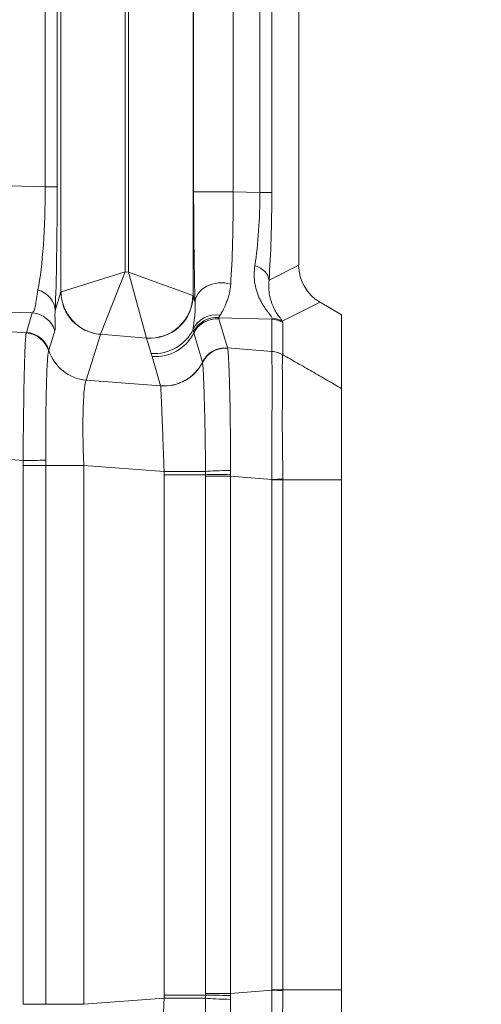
# Model space of a CAD drawing. Header units: millimetres. Extents: x 4 to 836, y 5 to 589.
# Tile 159 of 163: x 748.14 to 753.52, y 332.22 to 343.69. Entities that reach past the tile are written whole.
import ezdxf

# ---------------------------------------------------------------- set-up
doc = ezdxf.new("R2010")
doc.units = ezdxf.units.MM
doc.layers.add('1', color=7, linetype='Continuous', true_color=0xffffff)
doc.styles.add('ideas_simplex', font='simplex.shx')
doc.dimstyles.get("Standard").update_dxf_attribs({"dimtxt": 0.18, "dimasz": 0.18, "dimexe": 0.18, "dimexo": 0.0625, "dimgap": 0.09, "dimtad": 0, "dimtih": 1, "dimtoh": 1, "dimdec": 4, "dimzin": 0, "dimdsep": 46, "dimtxsty": 'Standard', "dimcen": 0.09, "dimadec": 0, "dimazin": 0, "dimtfac": 1, "dimtdec": 4, "dimtofl": 0, "dimtmove": 0, "dimatfit": 3, "dimfxl": 1, "dimtolj": 1, "dimtzin": 0, "dimarcsym": 0})

# ---------------------------------------------------------------- blocks, each defined once
blk = doc.blocks.new('_U0')
at = {"layer": '1', "color": 27, "lineweight": 13}
for p, q in [((692.58978, 322.531272), (733.359921, 387.302931)), ((733.359921, 387.302931), (735.359921, 387.302931))]:
    blk.add_line(p, q, dxfattribs=at)
at = {"layer": '1', "color": 27, "lineweight": 18}
for points in [[(698.87565, 332.517655), (700.026073, 335.338352), (700.921432, 334.774779)], [(696.585037, 328.878549), (695.434614, 326.057851), (694.539254, 326.621425)]]:
    blk.add_solid(points, dxfattribs=at)
at = {"layer": '1', "color": 87, "linetype": 'Continuous', "lineweight": 25, "char_height": 3, "attachment_point": 7, "line_spacing_factor": 1.204819, "style": 'ideas_simplex'}
for s, insert in [('\\W0.5945;4 N°5 {\\Fgdt;x}6', (740.588921, 384.937931)), ('\\W0.9188;M', (737.018921, 384.937931))]:
    blk.add_mtext(s, dxfattribs=dict(at, insert=insert))
blk = doc.blocks.new('_U8')
at = {"layer": '1', "color": 87, "lineweight": 25}
for p, q in [((783.434647, 346.409442), (777.809647, 346.409442)), ((777.809647, 346.409442), (777.809647, 344.909442)), ((783.434647, 344.909442), (783.434647, 346.409442)), ((777.809647, 333.704442), (777.809647, 332.204442)), ((783.434647, 332.204442), (783.434647, 333.704442)), ((777.809647, 332.204442), (783.434647, 332.204442))]:
    blk.add_line(p, q, dxfattribs=at)
at = {"layer": '1', "color": 27, "lineweight": 13}
blk.add_line((784.934647, 313.020432), (784.934647, 346.409442), dxfattribs=at)
at = {"layer": '1', "color": 152, "lineweight": 13}
for p, q in [((700.230343, 330.698102), (786.934647, 330.698102)), ((700.230343, 313.020432), (786.934647, 313.020432))]:
    blk.add_line(p, q, dxfattribs=at)
at = {"layer": '1', "color": 27, "lineweight": 18}
for points in [[(784.934647, 330.698102), (785.463627, 327.698104), (784.405666, 327.6981)], [(784.934647, 313.020432), (784.405666, 316.02043), (785.463627, 316.020434)]]:
    blk.add_solid(points, dxfattribs=at)
at = {"layer": '1', "color": 87, "linetype": 'Continuous', "lineweight": 25, "char_height": 3, "attachment_point": 7, "rotation": 90, "line_spacing_factor": 1.204819, "style": 'ideas_simplex'}
for s, insert in [('\\W1.2097;17,7', (775.968647, 333.651942)), ('\\W1.2097;.696', (783.281147, 333.651942))]:
    blk.add_mtext(s, dxfattribs=dict(at, insert=insert))

msp = doc.modelspace()

# ---------------------------------------------------------------- linework, layer by layer
at = {"layer": '1', "color": 143, "linetype": 'Continuous', "lineweight": 18}
for p, q in [((751.392, 358.297), (751.392, 340.829)), ((751.892, 340.252), (751.64, 340.398)), ((751.892, 339.393), (751.892, 340.252)), ((751.892, 332.389), (751.892, 338.33))]:
    msp.add_line(p, q, dxfattribs=at)
at = {"layer": '1', "color": 143, "linetype": 'Continuous', "lineweight": 13}
for p, q in [((749.372, 348.913), (749.372, 340.751)), ((749.411, 340.748), (749.411, 348.952)), ((750.939, 341.676), (750.939, 348.832)), ((751.078, 348.832), (751.078, 341.676)), ((750.161, 348.641), (750.161, 340.476)), ((750.168, 341.684), (750.168, 348.638)), ((750.628, 348.514), (750.628, 341.684)), ((748.622, 340.52), (748.622, 346.599)), ((748.438, 341.742), (748.438, 346.273)), ((748.578, 346.273), (748.578, 341.742)), ((746.75, 341.787), (748.438, 341.742)), ((748.578, 341.742), (748.438, 341.742)), ((750.628, 341.684), (750.168, 341.684)), ((750.628, 341.684), (750.939, 341.676)), ((750.939, 341.676), (751.078, 341.676)), ((751.046, 340.656), (751.392, 340.829)), ((749.372, 340.751), (748.625, 340.521)), ((749.372, 340.751), (749.083, 340.025)), ((749.372, 340.751), (749.411, 340.748)), ((749.411, 340.748), (749.619, 339.981)), ((749.411, 340.748), (750.158, 340.478)), ((748.555, 340.3), (748.622, 340.52)), ((750.161, 340.476), (750.185, 340.391)), ((751.64, 340.398), (751.199, 340.177)), ((748.289, 340.275), (747.016, 340.308)), ((748.22, 340.047), (748.289, 340.275)), ((751.08, 340.201), (750.459, 340.217)), ((750.463, 340.205), (750.562, 339.865)), ((751.08, 339.826), (751.08, 340.201)), ((751.206, 340.162), (751.206, 339.787)), ((747.069, 340.128), (748.218, 340.042)), ((748.551, 340.065), (748.482, 339.838)), ((749.082, 340.024), (748.918, 339.489)), ((749.619, 339.981), (749.083, 340.025)), ((750.27, 339.7), (750.171, 340.04)), ((749.672, 339.802), (749.62, 339.98)), ((750.562, 339.865), (751.079, 339.826)), ((749.783, 339.425), (749.684, 339.766)), ((748.918, 339.489), (749.784, 339.424)), ((748.183, 338.554), (747.105, 338.635)), ((748.448, 338.498), (748.183, 338.498)), ((748.183, 332.221), (748.183, 338.498)), ((748.448, 338.498), (748.888, 338.498)), ((748.448, 338.498), (748.448, 332.221)), ((749.824, 338.427), (748.888, 338.498)), ((748.888, 338.498), (748.888, 332.221)), ((749.824, 332.329), (749.824, 338.389)), ((749.824, 338.389), (750.308, 338.389)), ((750.599, 338.371), (750.308, 338.371)), ((750.308, 332.347), (750.308, 338.371)), ((750.599, 338.371), (750.599, 332.347)), ((751.078, 338.335), (750.599, 338.371)), ((751.079, 332.389), (751.079, 338.33)), ((751.208, 338.33), (751.208, 332.389)), ((750.599, 332.347), (750.308, 332.347)), ((750.599, 332.347), (751.078, 332.384)), ((748.888, 332.221), (749.824, 332.291)), ((749.824, 332.329), (750.308, 332.329)), ((748.448, 332.221), (748.183, 332.221)), ((748.448, 332.221), (748.888, 332.221))]:
    msp.add_line(p, q, dxfattribs=at)
for centre, major_axis, ratio, start_param, end_param in [((748.222, 341.769), (-0.01, 1.501), 0.144199, 3.75491, 4.693626), ((748.522, 341.769), (-0.001, 1.801), 0.031454, 3.758799, 4.697514), ((750.223, 341.708), (-0.001, -1.801), 0.030434, 4.725631, 5.532945), ((750.523, 341.708), (-0.007, 1.501), 0.069967, 3.888858, 4.696172), ((750.597, 341.706), (-0.013, 1.501), 0.227876, 4.084533, 4.690352), ((750.896, 341.706), (-0.003, 1.801), 0.101223, 4.0897, 4.695519), ((750.747, 340.656), (-0.299, 0.021), 0.656626, 3.249241, 4.292694), ((750.485, 340.391), (0.3, 0.01), 0.776151, 1.153536, 3.100066), ((748.255, 340.3), (0.3, -0.013), 0.858349, 0.051043, 1.271884), ((749.372, 340.499), (-0.75, 0.02), 0.029238, 6.196715, 6.257802), ((749.122, 340.52), (-0.478, 0.146), 0.996014, 0.297852, 1.785245), ((749.123, 340.521), (0.339, -0.368), 0.992996, 3.971219, 5.453559), ((749.66, 340.478), (0.368, 0.339), 0.991771, 3.890384, 5.534394), ((749.661, 340.476), (-0.48, -0.14), 0.995643, 1.207413, 2.857034), ((749.411, 340.496), (-0.75, 0.02), 0.029238, 3.168569, 3.229655), ((748.265, 339.977), (0.287, -0.088), 0.996014, 0.598846, 1.785245), ((750.433, 339.955), (0.298, -0.034), 0.982269, 1.536805, 2.803365), ((750.435, 339.92), (0.284, 0.098), 0.995471, 1.15986, 2.34626), ((750.439, 339.907), (0.288, 0.084), 0.995643, 1.207413, 2.393812), ((747.415, 341.79), (-3.668, 1.585), 0.050265, 3.120194, 3.182717), ((751.056, 339.903), (-0.3, 0), 0.996169, 4.18879, 4.631248), ((751.049, 339.918), (-0.24, -0.18), 0.981638, 3.549839, 3.962427), ((747.565, 342.049), (-3.64, 1.89), 0.040137, 3.162434, 3.224957), ((748.193, 339.744), (0.268, -0.136), 0.995564, 0.767778, 1.956923), ((748.196, 339.749), (0.287, -0.088), 0.996014, 0.598846, 1.785245), ((749.332, 340.003), (-0.25, 0.021), 0.087194, 6.203091, 6.264178), ((749.713, 340.298), (-0.48, -0.14), 0.995643, 1.207413, 2.411234), ((749.724, 340.263), (-0.48, -0.14), 0.995643, 1.207413, 2.393812), ((749.37, 339.999), (-0.25, 0.021), 0.087194, 3.174945, 3.236032), ((748.959, 339.986), (0.478, -0.146), 0.996014, 3.740438, 4.926838), ((750.538, 339.567), (0.288, 0.084), 0.995643, 1.207413, 2.393812), ((750.538, 339.566), (0.292, 0.068), 0.995069, 1.261363, 2.447999), ((750.539, 339.564), (0.297, 0.044), 0.993716, 1.342719, 2.529609), ((751.055, 339.528), (-0.295, 0.056), 0.996153, 4.374299, 4.816677), ((749.824, 339.922), (-0.48, -0.14), 0.995643, 1.207413, 2.393768), ((749.824, 339.92), (0.479, 0.144), 0.995612, 4.339649, 5.525656), ((748.962, 338.487), (-0.038, 1.006), 0.073389, 0.079108, 1.557174), ((748.162, 338.554), (0.3, 0.004), 0.000932, 4.782196, 5.970531), ((749.859, 338.427), (0.5, -0.001), 0.000077, 4.642576, 5.82725), ((750.577, 338.426), (0.3, 0.006), 0.044184, 1.4967, 2.685212), ((750.578, 338.389), (0.3, 0.002), 0.014605, 1.49975, 2.687146), ((751.058, 338.335), (-0.3, -0.002), 0.000366, 1.640609, 2.094392), ((751.058, 332.384), (-0.3, 0.002), 0.000366, 4.188794, 4.642577), ((749.859, 332.291), (0.5, 0.001), 0.000077, 0.455936, 1.640609), ((750.578, 332.329), (0.3, -0.002), 0.014605, 3.59604, 4.783436), ((750.577, 332.292), (0.3, -0.006), 0.044184, 3.597973, 4.786486)]:
    msp.add_ellipse(centre, major_axis=major_axis, ratio=ratio, start_param=start_param, end_param=end_param, dxfattribs=at)
at = {"layer": '1', "color": 143, "linetype": 'Continuous', "lineweight": 18}
msp.add_ellipse((751.893, 340.831), major_axis=(-0.449, -0.225), ratio=0.995894, start_param=5.821086, end_param=6.863088, dxfattribs=at)
at = {"layer": '1', "color": 143, "linetype": 'Continuous', "lineweight": 13}
for points, knots in [([(751.083, 340.214), (751.081, 340.221), (751.074, 340.231), (751.06, 340.25), (751.054, 340.257), (751.042, 340.273), (751.035, 340.281), (751.014, 340.308), (751, 340.328), (750.97, 340.374), (750.956, 340.399), (750.936, 340.439), (750.929, 340.453), (750.917, 340.483), (750.912, 340.498), (750.896, 340.544), (750.888, 340.577), (750.871, 340.679), (750.87, 340.751), (750.882, 340.827)], [0, 0, 0, 0, 0.125, 0.125, 0.1875, 0.1875, 0.25, 0.25, 0.375, 0.375, 0.5, 0.5, 0.5625, 0.5625, 0.625, 0.625, 0.75, 0.75, 1, 1, 1, 1]), ([(750.6, 340.608), (750.598, 340.583), (750.595, 340.56), (750.587, 340.516), (750.583, 340.496), (750.572, 340.457), (750.567, 340.439), (750.555, 340.406), (750.549, 340.39), (750.531, 340.346), (750.518, 340.321), (750.495, 340.278), (750.485, 340.26), (750.476, 340.246)], [0, 0, 0, 0, 0.125, 0.125, 0.25, 0.25, 0.375, 0.375, 0.5, 0.5, 0.75, 0.75, 1, 1, 1, 1]), ([(751.046, 340.656), (751.039, 340.593), (751.042, 340.533), (751.058, 340.452), (751.065, 340.426), (751.077, 340.39), (751.081, 340.379), (751.09, 340.356), (751.095, 340.346), (751.11, 340.315), (751.12, 340.296), (751.141, 340.263), (751.151, 340.248), (751.165, 340.228), (751.17, 340.222), (751.178, 340.21), (751.182, 340.205), (751.192, 340.191), (751.197, 340.183), (751.199, 340.177)], [0, 0, 0, 0, 0.25, 0.25, 0.375, 0.375, 0.4375, 0.4375, 0.5, 0.5, 0.625, 0.625, 0.75, 0.75, 0.8125, 0.8125, 0.875, 0.875, 1, 1, 1, 1]), ([(748.289, 340.275), (748.298, 340.281), (748.305, 340.291), (748.314, 340.312), (748.317, 340.32), (748.322, 340.338), (748.324, 340.348), (748.33, 340.382), (748.333, 340.409), (748.342, 340.47), (748.347, 340.504), (748.354, 340.542)], [0, 0, 0, 0, 0.25, 0.25, 0.375, 0.375, 0.5, 0.5, 0.75, 0.75, 1, 1, 1, 1]), ([(750.163, 340.084), (750.163, 340.097), (750.165, 340.113), (750.17, 340.151), (750.173, 340.172), (750.179, 340.222), (750.182, 340.25), (750.185, 340.298), (750.186, 340.315), (750.187, 340.351), (750.186, 340.37), (750.185, 340.391)], [0, 0, 0, 0, 0.25, 0.25, 0.5, 0.5, 0.75, 0.75, 0.875, 0.875, 1, 1, 1, 1]), ([(748.555, 340.3), (748.553, 340.268), (748.553, 340.239), (748.554, 340.187), (748.554, 340.165), (748.555, 340.135), (748.556, 340.127), (748.556, 340.11), (748.556, 340.103), (748.555, 340.083), (748.554, 340.073), (748.551, 340.065)], [0, 0, 0, 0, 0.25, 0.25, 0.5, 0.5, 0.625, 0.625, 0.75, 0.75, 1, 1, 1, 1]), ([(748.183, 338.554), (748.183, 338.577), (748.183, 338.6), (748.183, 338.647), (748.183, 338.67), (748.184, 338.74), (748.184, 338.785), (748.185, 338.921), (748.186, 339.009), (748.188, 339.117), (748.188, 339.139), (748.189, 339.182), (748.189, 339.245), (748.19, 339.305), (748.192, 339.422), (748.194, 339.495), (748.197, 339.633), (748.199, 339.695), (748.201, 339.777), (748.202, 339.803), (748.204, 339.839), (748.204, 339.851), (748.205, 339.873), (748.205, 339.884), (748.208, 339.935), (748.21, 339.968), (748.213, 340.005), (748.214, 340.015), (748.215, 340.027), (748.216, 340.031), (748.217, 340.037), (748.217, 340.04), (748.218, 340.042)], [0, 0, 0, 0, 0.03125, 0.03125, 0.0625, 0.0625, 0.125, 0.125, 0.25, 0.25, 0.28125, 0.28125, 0.3125, 0.375, 0.375, 0.5, 0.5, 0.625, 0.625, 0.6875, 0.6875, 0.71875, 0.71875, 0.75, 0.75, 0.875, 0.875, 0.9375, 0.9375, 0.96875, 0.96875, 1, 1, 1, 1]), ([(748.48, 339.831), (748.479, 339.829), (748.478, 339.826), (748.477, 339.821), (748.476, 339.817), (748.474, 339.806), (748.473, 339.796), (748.469, 339.763), (748.467, 339.734), (748.464, 339.69), (748.463, 339.68), (748.462, 339.661), (748.46, 339.631), (748.459, 339.598), (748.456, 339.527), (748.455, 339.474), (748.452, 339.357), (748.45, 339.295), (748.449, 339.195), (748.448, 339.161), (748.448, 339.091), (748.447, 339.054), (748.447, 338.944), (748.446, 338.869), (748.446, 338.754), (748.447, 338.715), (748.447, 338.656), (748.447, 338.637), (748.447, 338.597), (748.447, 338.577), (748.447, 338.557)], [0, 0, 0, 0, 0.03125, 0.03125, 0.0625, 0.0625, 0.125, 0.125, 0.25, 0.25, 0.28125, 0.28125, 0.3125, 0.375, 0.375, 0.5, 0.5, 0.625, 0.625, 0.6875, 0.6875, 0.75, 0.75, 0.875, 0.875, 0.9375, 0.9375, 0.96875, 0.96875, 1, 1, 1, 1]), ([(750.563, 339.861), (750.566, 339.851), (750.568, 339.834), (750.571, 339.796), (750.572, 339.782), (750.574, 339.758), (750.574, 339.749), (750.575, 339.731), (750.576, 339.721), (750.578, 339.672), (750.58, 339.625), (750.583, 339.546), (750.584, 339.518), (750.585, 339.474), (750.586, 339.459), (750.587, 339.428), (750.587, 339.412), (750.589, 339.331), (750.591, 339.262), (750.593, 339.151), (750.593, 339.113), (750.594, 339.055), (750.594, 339.035), (750.595, 338.995), (750.595, 338.974), (750.596, 338.872), (750.597, 338.789), (750.598, 338.66), (750.598, 338.617), (750.599, 338.551), (750.599, 338.529), (750.599, 338.484), (750.599, 338.462), (750.599, 338.44)], [0, 0, 0, 0, 0.125, 0.125, 0.1875, 0.1875, 0.21875, 0.21875, 0.25, 0.25, 0.375, 0.375, 0.4375, 0.4375, 0.46875, 0.46875, 0.5, 0.5, 0.625, 0.625, 0.6875, 0.6875, 0.71875, 0.71875, 0.75, 0.75, 0.875, 0.875, 0.9375, 0.9375, 0.96875, 0.96875, 1, 1, 1, 1]), ([(751.078, 338.335), (751.079, 338.358), (751.079, 338.382), (751.079, 338.428), (751.079, 338.451), (751.079, 338.521), (751.079, 338.567), (751.079, 338.702), (751.079, 338.791), (751.079, 338.899), (751.079, 338.92), (751.08, 338.963), (751.08, 339.026), (751.08, 339.086), (751.082, 339.203), (751.083, 339.277), (751.084, 339.38), (751.084, 339.413), (751.084, 339.474), (751.083, 339.533), (751.082, 339.585), (751.081, 339.634), (751.081, 339.656), (751.08, 339.718), (751.079, 339.751), (751.079, 339.788), (751.079, 339.798), (751.079, 339.811), (751.079, 339.815), (751.079, 339.821), (751.079, 339.823), (751.079, 339.826)], [0, 0, 0, 0, 0.03125, 0.03125, 0.0625, 0.0625, 0.125, 0.125, 0.25, 0.25, 0.28125, 0.28125, 0.3125, 0.375, 0.375, 0.5, 0.5, 0.5625, 0.5625, 0.625, 0.6875, 0.6875, 0.75, 0.75, 0.875, 0.875, 0.9375, 0.9375, 0.96875, 0.96875, 1, 1, 1, 1]), ([(751.08, 339.826), (751.102, 339.824), (751.124, 339.82), (751.166, 339.807), (751.187, 339.798), (751.206, 339.787)], [0, 0, 0, 0, 0.5, 0.5, 1, 1, 1, 1]), ([(750.308, 338.427), (750.307, 338.506), (750.306, 338.584), (750.304, 338.699), (750.304, 338.737), (750.303, 338.794), (750.302, 338.813), (750.302, 338.85), (750.301, 338.869), (750.3, 338.96), (750.298, 339.03), (750.296, 339.13), (750.295, 339.162), (750.293, 339.224), (750.293, 339.255), (750.29, 339.342), (750.288, 339.395), (750.286, 339.465), (750.285, 339.488), (750.283, 339.519), (750.283, 339.529), (750.282, 339.548), (750.282, 339.558), (750.279, 339.602), (750.278, 339.63), (750.275, 339.663), (750.274, 339.673), (750.272, 339.688), (750.272, 339.694), (750.271, 339.698)], [0, 0, 0, 0, 0.125, 0.125, 0.1875, 0.1875, 0.21875, 0.21875, 0.25, 0.25, 0.375, 0.375, 0.4375, 0.4375, 0.5, 0.5, 0.625, 0.625, 0.6875, 0.6875, 0.71875, 0.71875, 0.75, 0.75, 0.875, 0.875, 0.9375, 0.9375, 1, 1, 1, 1]), ([(751.205, 339.786), (751.205, 339.784), (751.204, 339.782), (751.204, 339.776), (751.204, 339.772), (751.203, 339.76), (751.202, 339.75), (751.201, 339.714), (751.201, 339.682), (751.201, 339.622), (751.201, 339.6), (751.202, 339.552), (751.203, 339.502), (751.203, 339.444), (751.203, 339.384), (751.203, 339.352), (751.202, 339.252), (751.201, 339.181), (751.201, 339.067), (751.201, 339.027), (751.201, 338.967), (751.201, 338.947), (751.201, 338.905), (751.201, 338.884), (751.202, 338.779), (751.203, 338.693), (751.205, 338.561), (751.206, 338.516), (751.207, 338.449), (751.207, 338.426), (751.207, 338.381), (751.207, 338.358), (751.207, 338.336)], [0, 0, 0, 0, 0.03125, 0.03125, 0.0625, 0.0625, 0.125, 0.125, 0.25, 0.25, 0.3125, 0.3125, 0.375, 0.4375, 0.4375, 0.5, 0.5, 0.625, 0.625, 0.6875, 0.6875, 0.71875, 0.71875, 0.75, 0.75, 0.875, 0.875, 0.9375, 0.9375, 0.96875, 0.96875, 1, 1, 1, 1]), ([(749.824, 338.427), (749.822, 338.489), (749.82, 338.551), (749.816, 338.641), (749.815, 338.671), (749.814, 338.715), (749.813, 338.73), (749.812, 338.76), (749.811, 338.774), (749.809, 338.847), (749.807, 338.902), (749.804, 338.98), (749.803, 339.006), (749.801, 339.043), (749.801, 339.055), (749.8, 339.079), (749.799, 339.091), (749.797, 339.148), (749.795, 339.189), (749.793, 339.245), (749.792, 339.262), (749.791, 339.295), (749.79, 339.31), (749.788, 339.351), (749.787, 339.373), (749.786, 339.399), (749.785, 339.406), (749.784, 339.417), (749.784, 339.421), (749.784, 339.424)], [0, 0, 0, 0, 0.125, 0.125, 0.1875, 0.1875, 0.21875, 0.21875, 0.25, 0.25, 0.375, 0.375, 0.4375, 0.4375, 0.46875, 0.46875, 0.5, 0.5, 0.625, 0.625, 0.6875, 0.6875, 0.75, 0.75, 0.875, 0.875, 0.9375, 0.9375, 1, 1, 1, 1]), ([(751.078, 338.33), (751.078, 338.33), (751.078, 338.33), (751.078, 338.332), (751.078, 338.333), (751.078, 338.335)], [0, 0, 0, 0, 0.075481, 0.075481, 1, 1, 1, 1]), ([(751.078, 338.33), (751.101, 338.33), (751.124, 338.33), (751.167, 338.33), (751.188, 338.33), (751.207, 338.33)], [0, 0, 0, 0, 0.5, 0.5, 1, 1, 1, 1]), ([(751.079, 330.893), (751.079, 330.895), (751.079, 330.898), (751.079, 330.904), (751.079, 330.908), (751.079, 330.92), (751.079, 330.93), (751.079, 330.968), (751.08, 331.001), (751.081, 331.052), (751.081, 331.063), (751.081, 331.085), (751.082, 331.12), (751.083, 331.185), (751.084, 331.244), (751.084, 331.306), (751.084, 331.338), (751.083, 331.442), (751.082, 331.515), (751.08, 331.632), (751.08, 331.673), (751.08, 331.755), (751.079, 331.798), (751.079, 331.928), (751.079, 332.016), (751.079, 332.152), (751.079, 332.198), (751.079, 332.267), (751.079, 332.29), (751.079, 332.337), (751.079, 332.36), (751.078, 332.384)], [0, 0, 0, 0, 0.03125, 0.03125, 0.0625, 0.0625, 0.125, 0.125, 0.25, 0.25, 0.28125, 0.28125, 0.3125, 0.375, 0.4375, 0.4375, 0.5, 0.5, 0.625, 0.625, 0.6875, 0.6875, 0.75, 0.75, 0.875, 0.875, 0.9375, 0.9375, 0.96875, 0.96875, 1, 1, 1, 1]), ([(751.079, 332.389), (751.101, 332.389), (751.124, 332.389), (751.167, 332.389), (751.188, 332.389), (751.208, 332.389)], [0, 0, 0, 0, 0.5, 0.5, 1, 1, 1, 1]), ([(751.207, 332.383), (751.207, 332.36), (751.207, 332.338), (751.207, 332.292), (751.207, 332.27), (751.206, 332.202), (751.205, 332.158), (751.203, 332.025), (751.202, 331.939), (751.201, 331.813), (751.201, 331.772), (751.201, 331.691), (751.201, 331.652), (751.201, 331.538), (751.202, 331.466), (751.203, 331.366), (751.203, 331.334), (751.203, 331.274), (751.203, 331.217), (751.202, 331.166), (751.202, 331.131), (751.201, 331.119), (751.201, 331.098), (751.201, 331.087), (751.201, 331.037), (751.201, 331.005), (751.202, 330.969), (751.203, 330.959), (751.204, 330.946), (751.204, 330.943), (751.204, 330.937), (751.205, 330.934), (751.205, 330.932)], [0, 0, 0, 0, 0.03125, 0.03125, 0.0625, 0.0625, 0.125, 0.125, 0.25, 0.25, 0.3125, 0.3125, 0.375, 0.375, 0.5, 0.5, 0.5625, 0.5625, 0.625, 0.6875, 0.6875, 0.71875, 0.71875, 0.75, 0.75, 0.875, 0.875, 0.9375, 0.9375, 0.96875, 0.96875, 1, 1, 1, 1]), ([(749.784, 331.295), (749.784, 331.3), (749.785, 331.311), (749.786, 331.336), (749.787, 331.346), (749.788, 331.363), (749.788, 331.368), (749.789, 331.381), (749.789, 331.388), (749.791, 331.422), (749.792, 331.454), (749.794, 331.51), (749.795, 331.529), (749.797, 331.561), (749.797, 331.572), (749.798, 331.593), (749.798, 331.605), (749.801, 331.662), (749.803, 331.711), (749.805, 331.776), (749.806, 331.79), (749.807, 331.817), (749.807, 331.83), (749.809, 331.872), (749.81, 331.9), (749.813, 331.987), (749.815, 332.046), (749.818, 332.137), (749.819, 332.168), (749.822, 332.229), (749.823, 332.26), (749.824, 332.291)], [0, 0, 0, 0, 0.125, 0.125, 0.1875, 0.1875, 0.21875, 0.21875, 0.25, 0.25, 0.375, 0.375, 0.4375, 0.4375, 0.46875, 0.46875, 0.5, 0.5, 0.625, 0.625, 0.65625, 0.65625, 0.6875, 0.6875, 0.75, 0.75, 0.875, 0.875, 0.9375, 0.9375, 1, 1, 1, 1]), ([(750.271, 331.021), (750.272, 331.029), (750.274, 331.044), (750.277, 331.077), (750.278, 331.089), (750.279, 331.111), (750.279, 331.119), (750.28, 331.135), (750.281, 331.143), (750.283, 331.187), (750.285, 331.229), (750.287, 331.299), (750.288, 331.324), (750.29, 331.377), (750.291, 331.405), (750.293, 331.492), (750.295, 331.554), (750.297, 331.654), (750.298, 331.688), (750.299, 331.741), (750.3, 331.759), (750.3, 331.795), (750.301, 331.813), (750.302, 331.904), (750.304, 331.979), (750.305, 332.095), (750.306, 332.134), (750.307, 332.213), (750.307, 332.252), (750.308, 332.292)], [0, 0, 0, 0, 0.125, 0.125, 0.1875, 0.1875, 0.21875, 0.21875, 0.25, 0.25, 0.375, 0.375, 0.4375, 0.4375, 0.5, 0.5, 0.625, 0.625, 0.6875, 0.6875, 0.71875, 0.71875, 0.75, 0.75, 0.875, 0.875, 0.9375, 0.9375, 1, 1, 1, 1]), ([(750.599, 332.279), (750.599, 332.19), (750.598, 332.102), (750.598, 331.974), (750.597, 331.932), (750.597, 331.869), (750.596, 331.848), (750.596, 331.806), (750.596, 331.785), (750.594, 331.683), (750.593, 331.605), (750.591, 331.495), (750.591, 331.459), (750.589, 331.407), (750.589, 331.39), (750.588, 331.356), (750.588, 331.339), (750.586, 331.258), (750.584, 331.199), (750.581, 331.12), (750.58, 331.096), (750.578, 331.049), (750.577, 331.027), (750.574, 330.968), (750.572, 330.935), (750.569, 330.898), (750.568, 330.887), (750.566, 330.874), (750.566, 330.87), (750.564, 330.863), (750.564, 330.86), (750.563, 330.857)], [0, 0, 0, 0, 0.125, 0.125, 0.1875, 0.1875, 0.21875, 0.21875, 0.25, 0.25, 0.375, 0.375, 0.4375, 0.4375, 0.46875, 0.46875, 0.5, 0.5, 0.625, 0.625, 0.6875, 0.6875, 0.75, 0.75, 0.875, 0.875, 0.9375, 0.9375, 0.96875, 0.96875, 1, 1, 1, 1])]:
    msp.add_open_spline(points, degree=3, knots=knots, dxfattribs=at)
for points, degree in [([(750.476, 340.246), (750.469, 340.233), (750.463, 340.224), (750.459, 340.217)], 3), ([(750.459, 340.217), (750.461, 340.213), (750.462, 340.209), (750.463, 340.205)], 3), ([(748.218, 340.042), (748.219, 340.043), (748.219, 340.045), (748.22, 340.047)], 3), ([(750.167, 340.053), (750.164, 340.061), (750.163, 340.071), (750.163, 340.084)], 3), ([(750.171, 340.04), (750.17, 340.045), (750.168, 340.049), (750.167, 340.053)], 3), ([(748.482, 339.838), (748.481, 339.836), (748.48, 339.834), (748.48, 339.831)], 3), ([(749.684, 339.766), (749.682, 339.772), (749.678, 339.784), (749.674, 339.796), (749.672, 339.802)], 3), ([(750.562, 339.865), (750.563, 339.864), (750.563, 339.864), (750.563, 339.864)], 3), ([(750.563, 339.864), (750.563, 339.863), (750.563, 339.862), (750.563, 339.861)], 3), ([(751.079, 339.826), (751.079, 339.826), (751.079, 339.826), (751.08, 339.826)], 3), ([(750.27, 339.699), (750.27, 339.7), (750.27, 339.7), (750.27, 339.7)], 3), ([(750.271, 339.698), (750.271, 339.698), (750.27, 339.699), (750.27, 339.699)], 3), ([(751.205, 339.787), (751.205, 339.787), (751.205, 339.786), (751.205, 339.786)], 3), ([(751.206, 339.787), (751.892, 339.393)], 1), ([(749.784, 339.424), (749.784, 339.424), (749.783, 339.425), (749.783, 339.425)], 3), ([(748.183, 338.498), (748.183, 338.516), (748.183, 338.535), (748.183, 338.554)], 3), ([(748.447, 338.557), (748.447, 338.537), (748.448, 338.518), (748.448, 338.498)], 3), ([(749.824, 338.389), (749.824, 338.402), (749.824, 338.415), (749.824, 338.427)], 3), ([(750.308, 338.389), (750.308, 338.402), (750.308, 338.414), (750.308, 338.427)], 3), ([(750.599, 338.44), (750.599, 338.425), (750.599, 338.409), (750.599, 338.394)], 3), ([(750.308, 338.371), (750.308, 338.377), (750.308, 338.383), (750.308, 338.389)], 3), ([(750.599, 338.394), (750.599, 338.386), (750.599, 338.379), (750.599, 338.371)], 3), ([(751.207, 338.336), (751.207, 338.334), (751.207, 338.332), (751.207, 338.33)], 3), ([(751.892, 338.33), (751.208, 338.33)], 1), ([(750.308, 332.329), (750.308, 332.335), (750.308, 332.341), (750.308, 332.347)], 3), ([(750.599, 332.347), (750.599, 332.34), (750.599, 332.332), (750.599, 332.325)], 3), ([(751.078, 332.384), (751.078, 332.385), (751.078, 332.387), (751.078, 332.389)], 3), ([(751.207, 332.389), (751.207, 332.387), (751.207, 332.385), (751.207, 332.383)], 3), ([(751.208, 332.389), (751.892, 332.389)], 1), ([(749.824, 332.291), (749.824, 332.304), (749.824, 332.317), (749.824, 332.329)], 3), ([(750.308, 332.292), (750.308, 332.304), (750.308, 332.317), (750.308, 332.329)], 3), ([(750.599, 332.325), (750.599, 332.309), (750.599, 332.294), (750.599, 332.279)], 3)]:
    msp.add_open_spline(points, degree=degree, dxfattribs=at)
at = {"layer": '1', "color": 143, "linetype": 'Continuous', "lineweight": 18}
for points, knots in [([(751.892, 339.392), (751.892, 339.371), (751.892, 339.272), (751.892, 338.923), (751.892, 338.649), (751.892, 338.355), (751.892, 338.343), (751.892, 338.33)], [0, 0, 0, 0, 0.444489, 0.444489, 0.97588, 0.97588, 1, 1, 1, 1]), ([(751.892, 332.389), (751.892, 332.376), (751.892, 332.363), (751.892, 332.069), (751.892, 331.796), (751.892, 331.447), (751.892, 331.348), (751.892, 331.326)], [0, 0, 0, 0, 0.02412, 0.02412, 0.555511, 0.555511, 1, 1, 1, 1])]:
    msp.add_open_spline(points, degree=3, knots=knots, dxfattribs=at)

# ---------------------------------------------------------------- dimensions: what is measured, and where the dimension line sits
at = {"layer": '1', "color": 87, "linetype": 'Continuous', "lineweight": 25}
dim = msp.add_diameter_dim_2p(p1=(696.585, 328.879), p2=(698.876, 332.518), text='\\C87;M\\C87;4 N', dimstyle='Standard', override={"dimtxt": 3, "dimasz": 3, "dimexe": 2, "dimexo": 2.5, "dimgap": 1.5, "dimtih": 1, "dimtoh": 1, "dimdec": 2, "dimlfac": 1, "dimzin": 8, "dimdsep": 44, "dimlunit": 2, "dimpost": '', "dimtxsty": 'ideas_simplex', "dimsah": 1, "dimse1": 0, "dimse2": 0, "dimsd1": 0, "dimsd2": 0, "dimclrd": 27, "dimclre": 152, "dimclrt": 87, "dimtol": 0, "dimtm": -0.1, "dimtfac": 0.5, "dimtdec": 2, "dimtofl": 1, "dimtmove": 0, "dimatfit": 2, "dimtzin": 8, "dimlwd": 13, "dimlwe": 13}, dxfattribs=at)
dim.commit()
dim.dimension.update_dxf_attribs({"geometry": '_U0', "text_midpoint": (750.54, 387.303), "dimtype": 163})
dim = msp.add_linear_dim(base=(784.935, 313.02), p1=(697.73, 330.698), p2=(697.73, 313.02), angle=90, text='<>\\P[\\C87;{\\H1.00x;\\Fsimplex.shx;.696\\Fsimplex.shx;}\\C87; ]', dimstyle='Standard', override={"dimtxt": 3, "dimasz": 3, "dimexe": 2, "dimexo": 2.5, "dimgap": 1.5, "dimtad": 1, "dimtih": 0, "dimtoh": 0, "dimdec": 1, "dimlfac": 1, "dimzin": 8, "dimdsep": 44, "dimlunit": 2, "dimtxsty": 'ideas_simplex', "dimsah": 1, "dimse1": 0, "dimse2": 0, "dimsd1": 0, "dimsd2": 0, "dimclrd": 27, "dimclre": 152, "dimclrt": 87, "dimtol": 0, "dimtm": -0.1, "dimtfac": 0.5, "dimtdec": 2, "dimtofl": 1, "dimtmove": 0, "dimtzin": 8, "dimlwd": 13, "dimlwe": 13}, dxfattribs=at)
dim.commit()
dim.dimension.update_dxf_attribs({"geometry": '_U8', "text_midpoint": (784.935, 355.27), "dimtype": 160})

doc.saveas('drawing.dxf')
